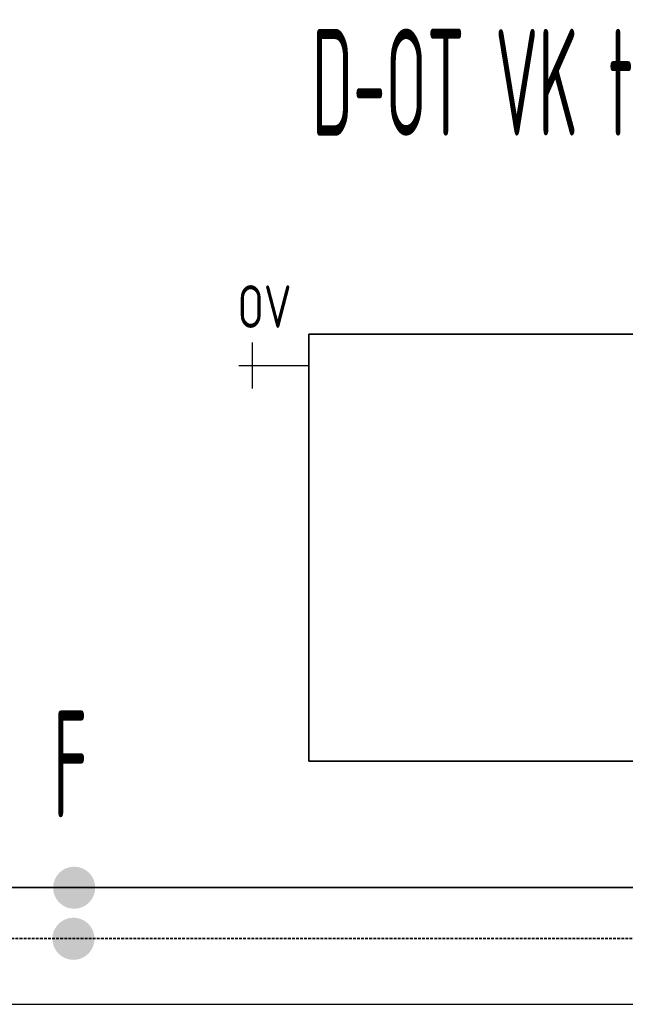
# Model space of a CAD drawing. Header units: millimetres. Extents: x 60394 to 199354, y 20895 to 166073.
# Tile 209 of 256: x 132678 to 133387, y 23695 to 24848. Entities that reach past the tile are written whole.
import ezdxf
from ezdxf.enums import TextEntityAlignment as Align

# ---------------------------------------------------------------- set-up
doc = ezdxf.new("R2010")
doc.units = ezdxf.units.MM
doc.linetypes.add('VERDECKT', pattern=[9.525, 6.35, -3.175])
for name, color, linetype, lineweight in [('JS_VYT_POPIS - OBECNĚ', 7, 'Continuous', 5), ('UT_SCHÉMA_POPIS', 7, 'VERDECKT', 5), ('UT_SCHÉMA_PŘÍVOD', 10, 'Continuous', 35), ('UT_SCHÉMA_SYMBOLY', 7, 'Continuous', 25), ('UT_SCHÉMA_ZPÁTEČKA', 172, 'VERDECKT', 35), ('UT_ZAŘÍZENÍ - OT', 3, 'Continuous', 35)]:
    doc.layers.add(name, color=color, linetype=linetype, lineweight=lineweight)
doc.styles.add('ISO 2.5', font='isocp.shx', dxfattribs={"width": 0.8, "height": 2.5})
doc.styles.add('VZT_POPIS', font='isocp.shx', dxfattribs={"width": 0.6, "height": 125})

msp = doc.modelspace()

# ---------------------------------------------------------------- hatches: boundary and pattern name
at = {"layer": 'UT_SCHÉMA_PŘÍVOD'}
msp.add_hatch(color=256, dxfattribs=at).paths.add_polyline_path([(132717.1, 23831.9, 1), (132766.4, 23831.9, 1)])
at = {"layer": 'UT_SCHÉMA_ZPÁTEČKA', "ltscale": 0.3}
msp.add_hatch(color=256, dxfattribs=at).paths.add_polyline_path([(132765.6, 23772.1, -1), (132716.2, 23772.1, -1)])

# ---------------------------------------------------------------- linework, layer by layer
msp.add_line((64740.6, 23695.4), (199354.4, 23695.4))
at = {"layer": 'UT_SCHÉMA_PŘÍVOD'}
msp.add_line((132395.9, 23832.3), (138322.7, 23832.3), dxfattribs=at)
at = {"layer": 'UT_SCHÉMA_SYMBOLY'}
for p, q in [((132950.6, 24416.6), (132950.6, 24470.6)), ((132934.6, 24443.6), (133016.5, 24443.6))]:
    msp.add_line(p, q, dxfattribs=at)
at = {"layer": 'UT_SCHÉMA_ZPÁTEČKA', "ltscale": 0.5}
msp.add_line((132320.7, 23772.3), (138389.8, 23772.3), dxfattribs=at)
at = {"layer": 'UT_ZAŘÍZENÍ - OT', "linetype": 'Continuous'}
for p, q in [((133016.5, 23980.2), (133016.5, 24480.2)), ((133016.5, 24480.2), (134216.5, 24480.2)), ((134216.5, 23980.2), (133016.5, 23980.2))]:
    msp.add_line(p, q, dxfattribs=at)

# ---------------------------------------------------------------- texts
at = {"layer": 'JS_VYT_POPIS - OBECNĚ', "style": 'VZT_POPIS', "width": 0.5}
msp.add_text('D-OT VK typ 20 - 1200*500 mm', height=125, dxfattribs=at).set_placement((133579.4, 24775.2), align=Align.MIDDLE_CENTER)
msp.add_text('F', height=125, dxfattribs=at).set_placement((132757.3, 23976.6), align=Align.MIDDLE_RIGHT)
at = {"layer": 'UT_SCHÉMA_POPIS', "style": 'ISO 2.5', "width": 0.8}
msp.add_text('OV', height=50, dxfattribs=at).set_placement((132933.1, 24512.5), align=Align.MIDDLE_LEFT)

doc.saveas('drawing.dxf')
